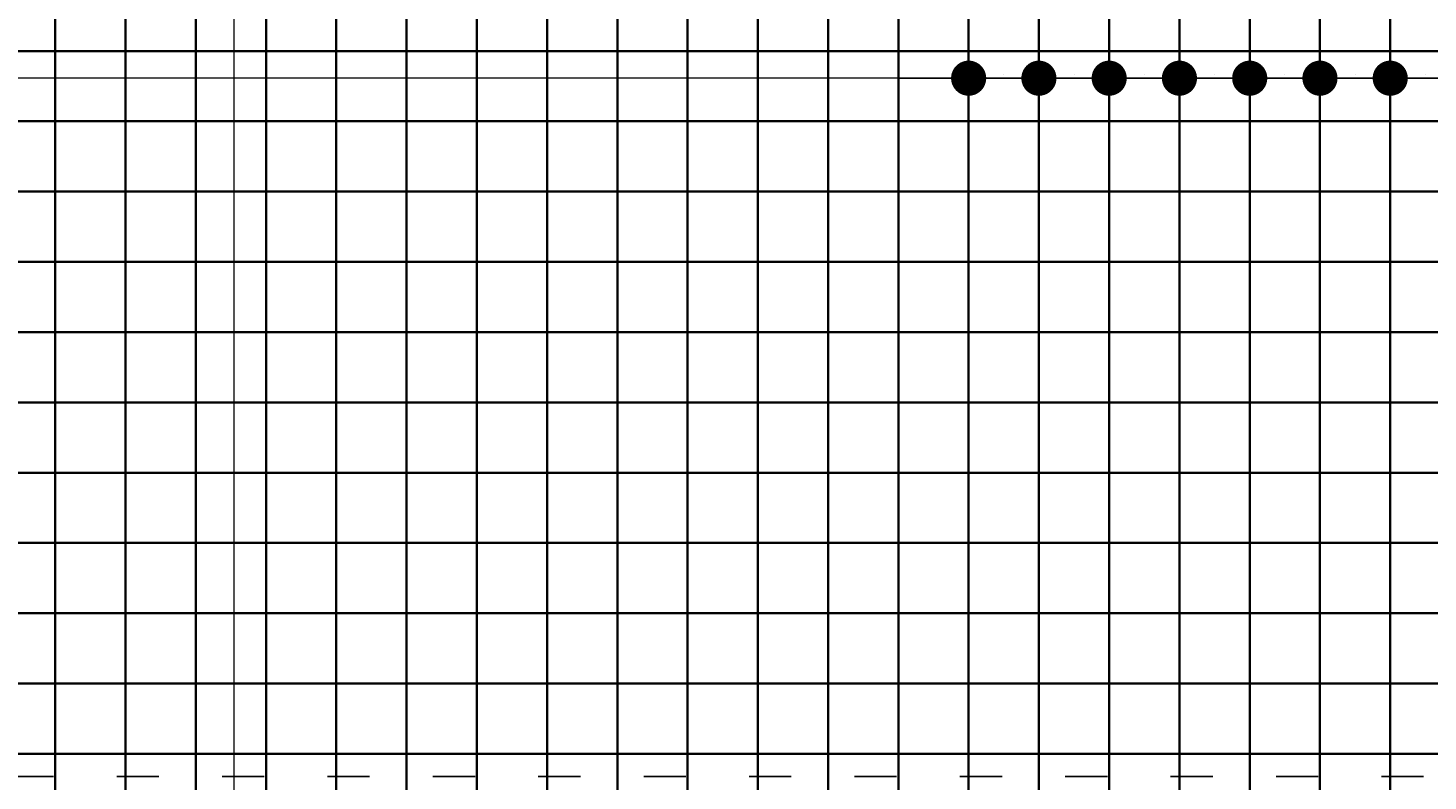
# Model space of a CAD drawing. Header units: millimetres. Extents: x 300938 to 312016, y 11971 to 20881.
# Tile 52 of 239: x 307281 to 307680, y 14710 to 14924. Entities that reach past the tile are written whole.
import ezdxf

# ---------------------------------------------------------------- set-up
doc = ezdxf.new("R2010")
doc.units = ezdxf.units.MM
doc.linetypes.add('ACAD_ISO03W100', pattern=[30, 12, -18])
doc.layers.add('konstrukcja wymiary', color=1, linetype='Continuous', lineweight=13)
doc.layers.add('zbrojenie płyty', color=141, linetype='Continuous', lineweight=35)
doc.layers.add('przerywane', color=6, linetype='ACAD_ISO03W100')
doc.styles.add('KONSTRUKCJA', font='romand.shx', dxfattribs={"oblique": 10})
doc.styles.get("Standard").update_dxf_attribs({"font": 'romand.shx', "oblique": 10})
doc.dimstyles.new('150', dxfattribs={"dimtxt": 10, "dimasz": 7, "dimexe": 1.25, "dimexo": 0.625, "dimgap": 3, "dimtad": 1, "dimdec": 0, "dimrnd": 0.5, "dimtxsty": 'KONSTRUKCJA', "dimblk": 'ARCHTICK', "dimcen": 2.5, "dimadec": 0, "dimazin": 0, "dimtfac": 1, "dimtdec": 0, "dimtix": 1, "dimtmove": 0, "dimatfit": 3, "dimfxl": 4, "dimfxlon": 1, "dimarcsym": 0})
doc.dimstyles.new('kropki', dxfattribs={"dimtxt": 0.001, "dimasz": 10, "dimexe": 1.25, "dimexo": 0.625, "dimgap": 1, "dimtad": 1, "dimtxsty": 'Standard', "dimblk": 'DOT', "dimcen": 2.5, "dimadec": 0, "dimazin": 0, "dimtfac": 1, "dimtmove": 0, "dimatfit": 3, "dimfxl": 1, "dimfxlon": 1, "dimarcsym": 0})

# ---------------------------------------------------------------- blocks, each defined once
blk = doc.blocks.new('_ArchTick')
at = {"color": 0, "linetype": 'ByBlock', "lineweight": 13, "const_width": 0.15}
blk.add_lwpolyline([(-0.5, -0.5), (0.5, 0.5)], dxfattribs=at)
blk = doc.blocks.new('*D2090')
at = {"layer": 'Defpoints', "color": 0, "transparency": 16777216}
for p in [(307580.44, 14981.32), (306548.44, 14393.22), (306662.44, 14393.22)]:
    blk.add_point(p, dxfattribs=at)
at = {"layer": 'konstrukcja wymiary', "color": 0, "lineweight": -2, "transparency": 16777216}
for p, q in [((306552.44, 14981.32), (306547.19, 14981.32)), ((306548.44, 14981.32), (306548.44, 14393.22)), ((306552.44, 14393.22), (306547.19, 14393.22))]:
    blk.add_line(p, q, dxfattribs=at)
at = {"layer": 'konstrukcja wymiary', "color": 0, "lineweight": -2, "transparency": 16777216, "xscale": 7, "yscale": 7, "zscale": 7}
for p, rotation in [((306548.44, 14981.32), 90), ((306548.44, 14393.22), 270)]:
    blk.add_blockref('_ArchTick', p, dxfattribs=dict(at, rotation=rotation))
at = {"layer": 'konstrukcja wymiary', "color": 0, "transparency": 16777216, "insert": (306540.44, 14687.27), "char_height": 10, "attachment_point": 5, "rotation": 90, "style": 'KONSTRUKCJA'}
blk.add_mtext('588', dxfattribs=at)
blk = doc.blocks.new('*D2099')
at = {"layer": 'Defpoints', "color": 0, "transparency": 16777216}
for p in [(307282.44, 15501.22), (307282.44, 14520.22), (306826.44, 14393.22)]:
    blk.add_point(p, dxfattribs=at)
at = {"layer": 'konstrukcja wymiary', "color": 0, "lineweight": -2, "transparency": 16777216}
for p, q in [((306826.44, 15497.22), (306826.44, 15502.47)), ((307282.44, 15497.22), (307282.44, 15502.47)), ((306826.44, 15501.22), (307282.44, 15501.22))]:
    blk.add_line(p, q, dxfattribs=at)
at = {"layer": 'konstrukcja wymiary', "color": 0, "lineweight": -2, "transparency": 16777216, "xscale": 7, "yscale": 7, "zscale": 7, "rotation": 180}
blk.add_blockref('_ArchTick', (306826.44, 15501.22), dxfattribs=at)
at = {"layer": 'konstrukcja wymiary', "color": 0, "lineweight": -2, "transparency": 16777216, "xscale": 7, "yscale": 7, "zscale": 7}
blk.add_blockref('_ArchTick', (307282.44, 15501.22), dxfattribs=at)
at = {"layer": 'konstrukcja wymiary', "color": 0, "transparency": 16777216, "insert": (307054.44, 15509.22), "char_height": 10, "attachment_point": 5, "style": 'KONSTRUKCJA'}
blk.add_mtext('456', dxfattribs=at)
blk = doc.blocks.new('*D2100')
at = {"layer": 'Defpoints', "color": 0, "transparency": 16777216}
for p in [(307546.44, 15501.22), (307282.44, 14520.22), (307546.44, 14520.22)]:
    blk.add_point(p, dxfattribs=at)
at = {"layer": 'konstrukcja wymiary', "color": 0, "lineweight": -2, "transparency": 16777216}
for p, q in [((307282.44, 15497.22), (307282.44, 15502.47)), ((307546.44, 15497.22), (307546.44, 15502.47)), ((307282.44, 15501.22), (307546.44, 15501.22))]:
    blk.add_line(p, q, dxfattribs=at)
at = {"layer": 'konstrukcja wymiary', "color": 0, "lineweight": -2, "transparency": 16777216, "xscale": 7, "yscale": 7, "zscale": 7, "rotation": 180}
blk.add_blockref('_ArchTick', (307282.44, 15501.22), dxfattribs=at)
at = {"layer": 'konstrukcja wymiary', "color": 0, "lineweight": -2, "transparency": 16777216, "xscale": 7, "yscale": 7, "zscale": 7}
blk.add_blockref('_ArchTick', (307546.44, 15501.22), dxfattribs=at)
at = {"layer": 'konstrukcja wymiary', "color": 0, "transparency": 16777216, "insert": (307414.44, 15509.22), "char_height": 10, "attachment_point": 5, "style": 'KONSTRUKCJA'}
blk.add_mtext('264', dxfattribs=at)
blk = doc.blocks.new('_Dot')
at = {"color": 0, "linetype": 'ByBlock', "lineweight": -2}
blk.add_line((-0.5, 0), (-1, 0), dxfattribs=at)
at = {"color": 0, "linetype": 'ByBlock', "const_width": 0.5}
blk.add_lwpolyline([(-0.25, 0, 1), (0.25, 0, 1)], format="xyb", close=True, dxfattribs=at)
blk = doc.blocks.new('*D2350')
at = {"layer": 'Defpoints', "color": 0, "transparency": 16777216}
for p in [(307548.94, 14919.72), (307568.94, 14919.72), (307568.94, 14909.99)]:
    blk.add_point(p, dxfattribs=at)
at = {"layer": 'konstrukcja wymiary', "color": 0, "lineweight": -2, "transparency": 16777216}
for p, q in [((307538.94, 14909.99), (307528.94, 14909.99)), ((307548.94, 14910.99), (307548.94, 14908.74)), ((307548.94, 14909.99), (307568.94, 14909.99)), ((307568.94, 14910.99), (307568.94, 14908.74)), ((307578.94, 14909.99), (307588.94, 14909.99))]:
    blk.add_line(p, q, dxfattribs=at)
at = {"layer": 'konstrukcja wymiary', "color": 0, "lineweight": -2, "transparency": 16777216, "xscale": 10, "yscale": 10, "zscale": 10}
blk.add_blockref('_Dot', (307548.94, 14909.99), dxfattribs=at)
at = {"layer": 'konstrukcja wymiary', "color": 0, "lineweight": -2, "transparency": 16777216, "xscale": 10, "yscale": 10, "zscale": 10, "rotation": 180}
blk.add_blockref('_Dot', (307568.94, 14909.99), dxfattribs=at)
at = {"layer": 'konstrukcja wymiary', "color": 0, "transparency": 16777216, "insert": (307558.94, 14910.99), "char_height": 0.001, "attachment_point": 5}
blk.add_mtext('20', dxfattribs=at)
blk = doc.blocks.new('*D2351')
at = {"layer": 'Defpoints', "color": 0, "transparency": 16777216}
for p in [(307568.94, 14919.72), (307588.94, 14919.72), (307588.94, 14909.99)]:
    blk.add_point(p, dxfattribs=at)
at = {"layer": 'konstrukcja wymiary', "color": 0, "lineweight": -2, "transparency": 16777216}
for p, q in [((307558.94, 14909.99), (307548.94, 14909.99)), ((307568.94, 14910.99), (307568.94, 14908.74)), ((307568.94, 14909.99), (307588.94, 14909.99)), ((307588.94, 14910.99), (307588.94, 14908.74)), ((307598.94, 14909.99), (307608.94, 14909.99))]:
    blk.add_line(p, q, dxfattribs=at)
at = {"layer": 'konstrukcja wymiary', "color": 0, "lineweight": -2, "transparency": 16777216, "xscale": 10, "yscale": 10, "zscale": 10}
blk.add_blockref('_Dot', (307568.94, 14909.99), dxfattribs=at)
at = {"layer": 'konstrukcja wymiary', "color": 0, "lineweight": -2, "transparency": 16777216, "xscale": 10, "yscale": 10, "zscale": 10, "rotation": 180}
blk.add_blockref('_Dot', (307588.94, 14909.99), dxfattribs=at)
at = {"layer": 'konstrukcja wymiary', "color": 0, "transparency": 16777216, "insert": (307578.94, 14910.99), "char_height": 0.001, "attachment_point": 5}
blk.add_mtext('20', dxfattribs=at)
blk = doc.blocks.new('*D2352')
at = {"layer": 'Defpoints', "color": 0, "transparency": 16777216}
for p in [(307588.94, 14919.72), (307608.94, 14919.72), (307608.94, 14909.99)]:
    blk.add_point(p, dxfattribs=at)
at = {"layer": 'konstrukcja wymiary', "color": 0, "lineweight": -2, "transparency": 16777216}
for p, q in [((307578.94, 14909.99), (307568.94, 14909.99)), ((307588.94, 14910.99), (307588.94, 14908.74)), ((307588.94, 14909.99), (307608.94, 14909.99)), ((307608.94, 14910.99), (307608.94, 14908.74)), ((307618.94, 14909.99), (307628.94, 14909.99))]:
    blk.add_line(p, q, dxfattribs=at)
at = {"layer": 'konstrukcja wymiary', "color": 0, "lineweight": -2, "transparency": 16777216, "xscale": 10, "yscale": 10, "zscale": 10}
blk.add_blockref('_Dot', (307588.94, 14909.99), dxfattribs=at)
at = {"layer": 'konstrukcja wymiary', "color": 0, "lineweight": -2, "transparency": 16777216, "xscale": 10, "yscale": 10, "zscale": 10, "rotation": 180}
blk.add_blockref('_Dot', (307608.94, 14909.99), dxfattribs=at)
at = {"layer": 'konstrukcja wymiary', "color": 0, "transparency": 16777216, "insert": (307598.94, 14910.99), "char_height": 0.001, "attachment_point": 5}
blk.add_mtext('20', dxfattribs=at)
blk = doc.blocks.new('*D2353')
at = {"layer": 'Defpoints', "color": 0, "transparency": 16777216}
for p in [(307608.94, 14919.72), (307628.94, 14919.72), (307628.94, 14909.99)]:
    blk.add_point(p, dxfattribs=at)
at = {"layer": 'konstrukcja wymiary', "color": 0, "lineweight": -2, "transparency": 16777216}
for p, q in [((307598.94, 14909.99), (307588.94, 14909.99)), ((307608.94, 14910.99), (307608.94, 14908.74)), ((307608.94, 14909.99), (307628.94, 14909.99)), ((307628.94, 14910.99), (307628.94, 14908.74)), ((307638.94, 14909.99), (307648.94, 14909.99))]:
    blk.add_line(p, q, dxfattribs=at)
at = {"layer": 'konstrukcja wymiary', "color": 0, "lineweight": -2, "transparency": 16777216, "xscale": 10, "yscale": 10, "zscale": 10}
blk.add_blockref('_Dot', (307608.94, 14909.99), dxfattribs=at)
at = {"layer": 'konstrukcja wymiary', "color": 0, "lineweight": -2, "transparency": 16777216, "xscale": 10, "yscale": 10, "zscale": 10, "rotation": 180}
blk.add_blockref('_Dot', (307628.94, 14909.99), dxfattribs=at)
at = {"layer": 'konstrukcja wymiary', "color": 0, "transparency": 16777216, "insert": (307618.94, 14910.99), "char_height": 0.001, "attachment_point": 5}
blk.add_mtext('20', dxfattribs=at)
blk = doc.blocks.new('*D2354')
at = {"layer": 'Defpoints', "color": 0, "transparency": 16777216}
for p in [(307628.94, 14919.72), (307648.94, 14919.72), (307648.94, 14909.99)]:
    blk.add_point(p, dxfattribs=at)
at = {"layer": 'konstrukcja wymiary', "color": 0, "lineweight": -2, "transparency": 16777216}
for p, q in [((307618.94, 14909.99), (307608.94, 14909.99)), ((307628.94, 14910.99), (307628.94, 14908.74)), ((307628.94, 14909.99), (307648.94, 14909.99)), ((307648.94, 14910.99), (307648.94, 14908.74)), ((307658.94, 14909.99), (307668.94, 14909.99))]:
    blk.add_line(p, q, dxfattribs=at)
at = {"layer": 'konstrukcja wymiary', "color": 0, "lineweight": -2, "transparency": 16777216, "xscale": 10, "yscale": 10, "zscale": 10}
blk.add_blockref('_Dot', (307628.94, 14909.99), dxfattribs=at)
at = {"layer": 'konstrukcja wymiary', "color": 0, "lineweight": -2, "transparency": 16777216, "xscale": 10, "yscale": 10, "zscale": 10, "rotation": 180}
blk.add_blockref('_Dot', (307648.94, 14909.99), dxfattribs=at)
at = {"layer": 'konstrukcja wymiary', "color": 0, "transparency": 16777216, "insert": (307638.94, 14910.99), "char_height": 0.001, "attachment_point": 5}
blk.add_mtext('20', dxfattribs=at)
blk = doc.blocks.new('*D2355')
at = {"layer": 'Defpoints', "color": 0, "transparency": 16777216}
for p in [(307648.94, 14919.72), (307668.94, 14919.72), (307668.94, 14909.99)]:
    blk.add_point(p, dxfattribs=at)
at = {"layer": 'konstrukcja wymiary', "color": 0, "lineweight": -2, "transparency": 16777216}
for p, q in [((307638.94, 14909.99), (307628.94, 14909.99)), ((307648.94, 14910.99), (307648.94, 14908.74)), ((307648.94, 14909.99), (307668.94, 14909.99)), ((307668.94, 14910.99), (307668.94, 14908.74)), ((307678.94, 14909.99), (307688.94, 14909.99))]:
    blk.add_line(p, q, dxfattribs=at)
at = {"layer": 'konstrukcja wymiary', "color": 0, "lineweight": -2, "transparency": 16777216, "xscale": 10, "yscale": 10, "zscale": 10}
blk.add_blockref('_Dot', (307648.94, 14909.99), dxfattribs=at)
at = {"layer": 'konstrukcja wymiary', "color": 0, "lineweight": -2, "transparency": 16777216, "xscale": 10, "yscale": 10, "zscale": 10, "rotation": 180}
blk.add_blockref('_Dot', (307668.94, 14909.99), dxfattribs=at)
at = {"layer": 'konstrukcja wymiary', "color": 0, "transparency": 16777216, "insert": (307658.94, 14910.99), "char_height": 0.001, "attachment_point": 5}
blk.add_mtext('20', dxfattribs=at)
blk = doc.blocks.new('*D2356')
at = {"layer": 'Defpoints', "color": 0, "transparency": 16777216}
for p in [(307668.94, 14919.72), (307688.94, 14919.72), (307688.94, 14909.99)]:
    blk.add_point(p, dxfattribs=at)
at = {"layer": 'konstrukcja wymiary', "color": 0, "lineweight": -2, "transparency": 16777216}
for p, q in [((307658.94, 14909.99), (307648.94, 14909.99)), ((307668.94, 14910.99), (307668.94, 14908.74)), ((307668.94, 14909.99), (307688.94, 14909.99)), ((307688.94, 14910.99), (307688.94, 14908.74)), ((307698.94, 14909.99), (307708.94, 14909.99))]:
    blk.add_line(p, q, dxfattribs=at)
at = {"layer": 'konstrukcja wymiary', "color": 0, "lineweight": -2, "transparency": 16777216, "xscale": 10, "yscale": 10, "zscale": 10}
blk.add_blockref('_Dot', (307668.94, 14909.99), dxfattribs=at)
at = {"layer": 'konstrukcja wymiary', "color": 0, "lineweight": -2, "transparency": 16777216, "xscale": 10, "yscale": 10, "zscale": 10, "rotation": 180}
blk.add_blockref('_Dot', (307688.94, 14909.99), dxfattribs=at)
at = {"layer": 'konstrukcja wymiary', "color": 0, "transparency": 16777216, "insert": (307678.94, 14910.99), "char_height": 0.001, "attachment_point": 5}
blk.add_mtext('20', dxfattribs=at)
blk = doc.blocks.new('*D2357')
at = {"layer": 'Defpoints', "color": 0, "transparency": 16777216}
for p in [(307688.94, 14919.72), (307708.94, 14919.72), (307708.94, 14909.99)]:
    blk.add_point(p, dxfattribs=at)
at = {"layer": 'konstrukcja wymiary', "color": 0, "lineweight": -2, "transparency": 16777216}
for p, q in [((307678.94, 14909.99), (307668.94, 14909.99)), ((307688.94, 14910.99), (307688.94, 14908.74)), ((307688.94, 14909.99), (307708.94, 14909.99)), ((307708.94, 14910.99), (307708.94, 14908.74)), ((307718.94, 14909.99), (307728.94, 14909.99))]:
    blk.add_line(p, q, dxfattribs=at)
at = {"layer": 'konstrukcja wymiary', "color": 0, "lineweight": -2, "transparency": 16777216, "xscale": 10, "yscale": 10, "zscale": 10}
blk.add_blockref('_Dot', (307688.94, 14909.99), dxfattribs=at)
at = {"layer": 'konstrukcja wymiary', "color": 0, "lineweight": -2, "transparency": 16777216, "xscale": 10, "yscale": 10, "zscale": 10, "rotation": 180}
blk.add_blockref('_Dot', (307708.94, 14909.99), dxfattribs=at)
at = {"layer": 'konstrukcja wymiary', "color": 0, "transparency": 16777216, "insert": (307698.94, 14910.99), "char_height": 0.001, "attachment_point": 5}
blk.add_mtext('20', dxfattribs=at)
blk = doc.blocks.new('*D2861')
at = {"layer": 'Defpoints', "color": 0, "transparency": 16777216}
for p in [(308234.44, 15501.22), (307546.44, 14520.22), (308234.44, 14393.22)]:
    blk.add_point(p, dxfattribs=at)
at = {"layer": 'konstrukcja wymiary', "color": 0, "lineweight": -2, "transparency": 16777216}
for p, q in [((307546.44, 15497.22), (307546.44, 15502.47)), ((308234.44, 15497.22), (308234.44, 15502.47)), ((307546.44, 15501.22), (308234.44, 15501.22))]:
    blk.add_line(p, q, dxfattribs=at)
at = {"layer": 'konstrukcja wymiary', "color": 0, "lineweight": -2, "transparency": 16777216, "xscale": 7, "yscale": 7, "zscale": 7, "rotation": 180}
blk.add_blockref('_ArchTick', (307546.44, 15501.22), dxfattribs=at)
at = {"layer": 'konstrukcja wymiary', "color": 0, "lineweight": -2, "transparency": 16777216, "xscale": 7, "yscale": 7, "zscale": 7}
blk.add_blockref('_ArchTick', (308234.44, 15501.22), dxfattribs=at)
at = {"layer": 'konstrukcja wymiary', "color": 0, "transparency": 16777216, "insert": (307890.44, 15509.22), "char_height": 10, "attachment_point": 5, "style": 'KONSTRUKCJA'}
blk.add_mtext('688', dxfattribs=at)

msp = doc.modelspace()

# ---------------------------------------------------------------- linework, layer by layer
at = {"layer": 'konstrukcja wymiary'}
for p, q in [((307339.832, 14693.964), (307339.832, 15311.41)), ((307541.44, 14909.991), (306558.396, 14909.991))]:
    msp.add_line(p, q, dxfattribs=at)
at = {"layer": 'przerywane'}
msp.add_line((307738.44, 14711.224), (307082.44, 14711.224), dxfattribs=at)
at = {"layer": 'zbrojenie płyty'}
for p, q in [((307288.94, 15288.724), (307288.94, 14522.724)), ((307308.94, 15288.724), (307308.94, 14522.724)), ((307328.94, 15288.724), (307328.94, 14522.724)), ((307348.94, 15288.724), (307348.94, 14522.724)), ((307368.94, 15288.724), (307368.94, 14522.724)), ((307388.94, 15288.724), (307388.94, 14522.724)), ((307408.94, 15288.724), (307408.94, 14522.724)), ((307428.94, 15288.724), (307428.94, 14522.724)), ((307448.94, 15288.724), (307448.94, 14522.724)), ((307468.94, 15288.724), (307468.94, 14522.724)), ((307488.94, 15288.724), (307488.94, 14522.724)), ((307508.94, 15288.724), (307508.94, 14522.724)), ((307528.94, 15288.724), (307528.94, 14522.724)), ((307548.94, 15288.724), (307548.94, 14114.724)), ((307568.94, 15288.724), (307568.94, 14114.724)), ((307588.94, 14977.724), (307588.94, 14114.724)), ((307608.94, 14977.724), (307608.94, 14114.724)), ((307628.94, 14977.724), (307628.94, 14114.724)), ((307648.94, 14977.724), (307648.94, 14114.724)), ((307668.94, 14977.724), (307668.94, 14114.724)), ((307060.94, 14917.724), (307999.94, 14917.724)), ((307060.94, 14897.724), (307999.94, 14897.724)), ((307060.94, 14877.724), (307999.94, 14877.724)), ((307060.94, 14857.724), (307999.94, 14857.724)), ((307060.94, 14837.724), (307999.94, 14837.724)), ((307060.94, 14817.724), (307999.94, 14817.724)), ((307060.94, 14797.724), (307999.94, 14797.724)), ((307060.94, 14777.724), (307999.94, 14777.724)), ((307060.94, 14757.724), (307999.94, 14757.724)), ((307060.94, 14737.724), (307999.94, 14737.724)), ((307060.94, 14717.724), (307999.94, 14717.724))]:
    msp.add_line(p, q, dxfattribs=at)

# ---------------------------------------------------------------- dimensions: what is measured, and where the dimension line sits
at = {"layer": 'konstrukcja wymiary'}
for base, p1, p2, dimstyle, picture, middle in [((307282.44, 15501.224), (306826.44, 14393.224), (307282.44, 14520.224), '150', '*D2099', (307054.44, 15509.224)), ((307546.44, 15501.224), (307282.44, 14520.224), (307546.44, 14520.224), '150', '*D2100', (307414.44, 15509.224)), ((308234.44, 15501.224), (307546.44, 14520.224), (308234.44, 14393.224), '150', '*D2861', (307890.44, 15509.224)), ((307568.94, 14909.991), (307548.94, 14919.724), (307568.94, 14919.724), 'kropki', '*D2350', (307558.94, 14910.992)), ((307588.94, 14909.991), (307568.94, 14919.724), (307588.94, 14919.724), 'kropki', '*D2351', (307578.94, 14910.992)), ((307608.94, 14909.991), (307588.94, 14919.724), (307608.94, 14919.724), 'kropki', '*D2352', (307598.94, 14910.992)), ((307628.94, 14909.991), (307608.94, 14919.724), (307628.94, 14919.724), 'kropki', '*D2353', (307618.94, 14910.992)), ((307648.94, 14909.991), (307628.94, 14919.724), (307648.94, 14919.724), 'kropki', '*D2354', (307638.94, 14910.992)), ((307668.94, 14909.991), (307648.94, 14919.724), (307668.94, 14919.724), 'kropki', '*D2355', (307658.94, 14910.992)), ((307688.94, 14909.991), (307668.94, 14919.724), (307688.94, 14919.724), 'kropki', '*D2356', (307678.94, 14910.992)), ((307708.94, 14909.991), (307688.94, 14919.724), (307708.94, 14919.724), 'kropki', '*D2357', (307698.94, 14910.992))]:
    dim = msp.add_linear_dim(base=base, p1=p1, p2=p2, dimstyle=dimstyle, override={"dimtmove": 1}, dxfattribs=at)
    dim.commit()
    dim.dimension.update_dxf_attribs({"geometry": picture, "text_midpoint": middle})
dim = msp.add_linear_dim(base=(306548.44, 14393.224), p1=(307580.44, 14981.324), p2=(306662.44, 14393.224), angle=90, dimstyle='150', dxfattribs=at)
dim.commit()
dim.dimension.update_dxf_attribs({"geometry": '*D2090', "text_midpoint": (306540.44, 14687.274)})

doc.saveas('drawing.dxf')
